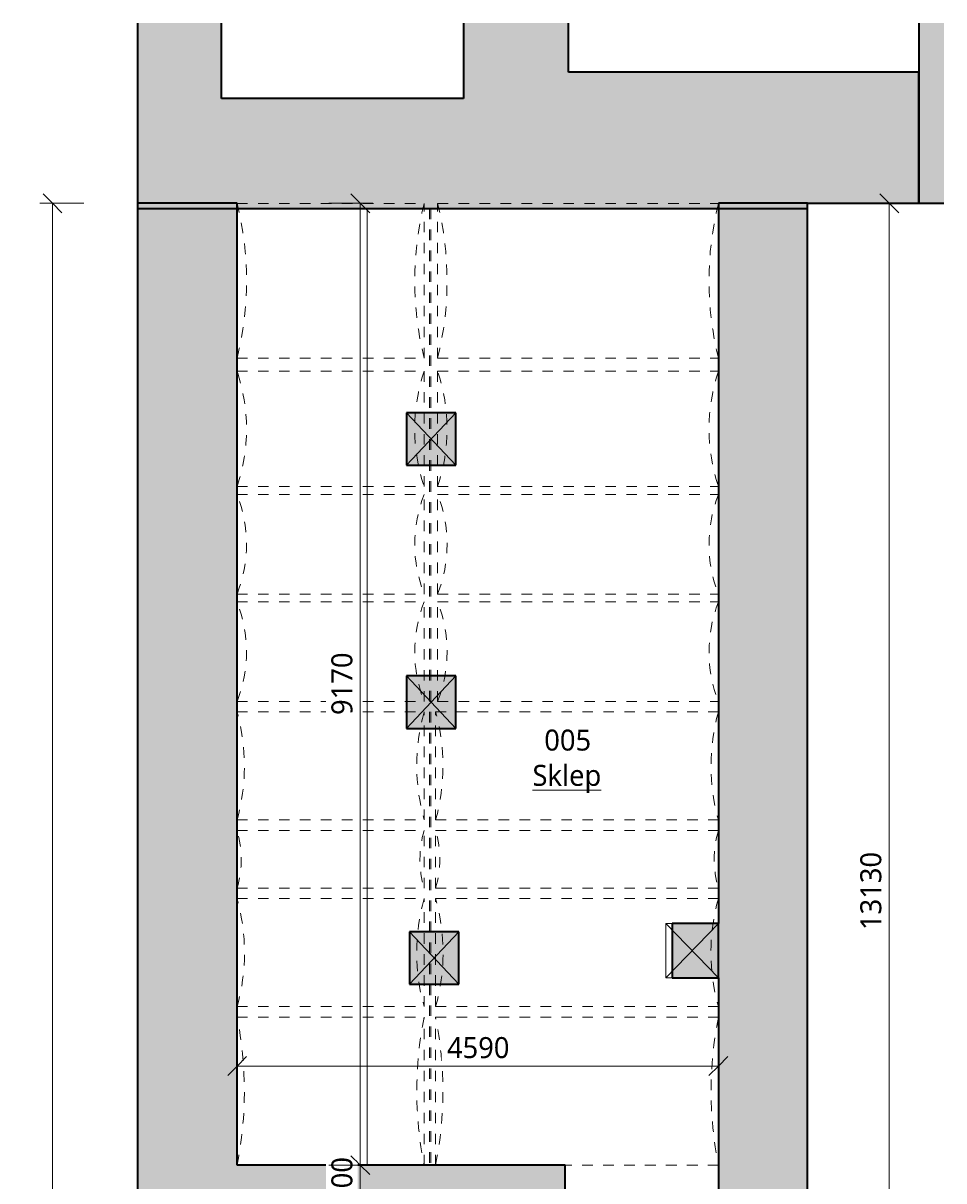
# Model space of a CAD drawing. Header units: metres. Extents: x -2.5 to 41.5, y -3.2 to 29.6.
# Tile 9 of 16: x -1.3 to 7.5, y 18.6 to 29.6. Entities that reach past the tile are written whole.
import ezdxf

# ---------------------------------------------------------------- set-up
doc = ezdxf.new("R2010")
doc.units = ezdxf.units.M
doc.linetypes.add('AV - Carkovana 2mm', pattern=[0.0027, 0.002, -0.0007])
doc.linetypes.add('AV - Cerch_ 1 tecka 2mm', pattern=[0.004, 0.002, -0.001, 0, -0.001])
doc.layers.add('AV-KOTY', color=5, linetype='Continuous', lineweight=13, true_color=0x0000ff)
doc.layers.add('AV-MISTNOSTI', color=5, linetype='Continuous', lineweight=5, true_color=0x0000ff)
for name, color, linetype, lineweight in [('AV-KOTY-100', 7, 'Continuous', 5), ('AV-SRAFY', 7, 'Continuous', 35), ('AV-STAVBA', 7, 'Continuous', 18)]:
    doc.layers.add(name, color=color, linetype=linetype, lineweight=lineweight)
doc.styles.add('Trebuchet MS', font='trebuc.ttf', dxfattribs={"height": 0.2})
doc.styles.add('Trebuchet MS_B', font='trebuc.ttf', dxfattribs={"height": 0.2})
doc.dimstyles.new('2_mm_-_O_-_Blue_-_mm_-_zaokrouhlena_1', dxfattribs={"dimscale": 0.3048, "dimtxt": 0.20619, "dimasz": 0.590551, "dimexe": 0.393701, "dimexo": 0.0625, "dimgap": 0.065617, "dimtad": 1, "dimdec": 0, "dimlfac": 1000, "dimrnd": 10, "dimzin": 0, "dimdsep": 46, "dimtxsty": 'Trebuchet MS', "dimblk1": 'OBLIQUE', "dimblk2": 'OBLIQUE', "dimsah": 1, "dimcen": 0.09, "dimazin": 0, "dimtfac": 1, "dimtdec": 4, "dimtix": 1, "dimtmove": 0, "dimatfit": 3, "dimfxl": 0.984252, "dimfxlon": 1, "dimtvp": 1, "dimtfill": 1, "dimtolj": 1, "dimtzin": 0, "dimarcsym": 2})

# ---------------------------------------------------------------- blocks, each defined once
blk = doc.blocks.new('GM_Nika_obdélníková - 150x300-1893315-1PP')
at = {"layer": 'AV-STAVBA', "color": 254, "linetype": 'AV - Cerch_ 1 tecka 2mm', "true_color": 0xcccccc}
blk.add_line((-0.075, 0.5), (0.075, 0.5), dxfattribs=at)
blk = doc.blocks.new('D0089 - 1514 - OÚPSŘ_rvt-1-1PP')
at = {"layer": 'AV-SRAFY', "lineweight": 18, "true_color": 0xcccccc}
for points in [[(0.565, 28.876), (0.565, 29.594), (-0.235, 29.594), (-0.235, 28.876)], [(3.875, 29.126), (3.875, 29.594), (2.875, 29.594), (2.875, 29.126)], [(7.215, 29.126), (7.455, 29.126), (7.455, 29.594), (7.215, 29.594), (7.215, 29.384)], [(2.875, 27.826), (6.155, 27.826), (6.155, 29.126), (2.875, 29.126), (2.875, 28.876)], [(6.155, 27.876), (7.215, 27.876), (7.215, 29.126), (6.155, 29.126)], [(7.215, 27.876), (7.455, 27.876), (7.455, 29.126), (7.215, 29.126)], [(2.875, 27.826), (2.875, 28.876), (-0.235, 28.876), (-0.235, 27.826), (2.523, 27.826)]]:
    blk.add_hatch(color=254, dxfattribs=at).paths.add_polyline_path(points)
at = {"layer": 'AV-STAVBA', "color": 254, "lineweight": 35, "true_color": 0xcccccc}
for p, q in [((-0.235, 29.594), (-0.235, 28.876)), ((0.565, 28.876), (0.565, 29.594)), ((2.875, 29.594), (2.875, 29.126)), ((3.875, 29.126), (3.875, 29.594)), ((7.215, 29.594), (7.215, 29.126)), ((2.875, 29.126), (2.875, 28.876)), ((6.155, 29.126), (3.875, 29.126)), ((7.215, 29.126), (6.155, 29.126)), ((7.215, 29.126), (7.215, 27.876)), ((7.215, 27.876), (7.215, 29.126)), ((-0.235, 28.876), (-0.235, 27.826)), ((2.875, 28.876), (0.565, 28.876)), ((-0.235, 27.826), (2.875, 27.826)), ((2.875, 27.826), (6.155, 27.826)), ((6.155, 27.826), (6.155, 27.876)), ((6.155, 27.876), (7.215, 27.876)), ((7.215, 27.876), (7.455, 27.876))]:
    blk.add_line(p, q, dxfattribs=at)
at = {"layer": 'AV-STAVBA', "color": 254, "lineweight": 18, "true_color": 0xcccccc, "rotation": 269.9999999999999}
blk.add_blockref('GM_Nika_obdélníková - 150x300-1893315-1PP', (3.375, 29.226), dxfattribs=at)
blk = doc.blocks.new('SCO_Koncepční obdelníkový sloup - 500_470-907475-1PP')
at = {"layer": 'AV-STAVBA'}
blk.add_hatch(color=256, dxfattribs=at).paths.add_polyline_path([(-0.25, 0.235), (-0.25, -0.235), (0.25, -0.235), (0.25, 0.235)])
for p, q in [((0.25, 0.235), (-0.25, -0.235)), ((-0.25, 0.235), (0.25, -0.235))]:
    blk.add_line(p, q, dxfattribs=at)
at = {"layer": 'AV-STAVBA', "lineweight": 35}
for p, q in [((0.25, 0.235), (-0.25, 0.235)), ((-0.25, 0.235), (-0.25, -0.235)), ((0.25, -0.235), (0.25, 0.235)), ((-0.25, -0.235), (0.25, -0.235))]:
    blk.add_line(p, q, dxfattribs=at)
blk = doc.blocks.new('SCO_Obdelníkový sloup s úskokem - 500_520-903723-1PP')
at = {"layer": 'AV-STAVBA'}
blk.add_hatch(color=256, dxfattribs=at).paths.add_polyline_path([(-0.26, -0.25), (0.26, -0.25), (0.26, 0.19), (-0.26, 0.19)])
for p, q in [((-0.26, 0.19), (-0.26, 0.25)), ((-0.26, 0.25), (0.26, 0.25)), ((-0.26, 0.25), (0.26, -0.25)), ((0.26, 0.25), (-0.26, -0.25)), ((0.26, 0.25), (0.26, 0.19))]:
    blk.add_line(p, q, dxfattribs=at)
at = {"layer": 'AV-STAVBA', "lineweight": 35}
for p, q in [((-0.26, 0.19), (-0.26, -0.25)), ((0.26, 0.19), (-0.26, 0.19)), ((0.26, -0.25), (0.26, 0.19)), ((-0.26, -0.25), (0.26, -0.25))]:
    blk.add_line(p, q, dxfattribs=at)
blk = doc.blocks.new('SFR_IPE - I 260-1673561-1PP')
at = {"layer": 'AV-STAVBA', "linetype": 'AV - Carkovana 2mm'}
for p, q in [((4.561, 0.006), (-4.561, 0.006)), ((4.561, -0.007), (-4.561, -0.007))]:
    blk.add_line(p, q, dxfattribs=at)
blk = doc.blocks.new('GM_Void_valená klenba - GM_Void_valená klenba-1524423-1PP')
at = {"layer": 'AV-STAVBA', "linetype": 'AV - Cerch_ 1 tecka 2mm', "lineweight": 13}
for p, q in [((-0.515, 1.348), (-0.515, -1.348)), ((-0.515, 1.348), (0.515, 1.348)), ((0.515, 1.348), (0.515, -1.348)), ((-0.515, -1.348), (0.515, -1.348))]:
    blk.add_line(p, q, dxfattribs=at)
for centre, start, end in [((0, 3.208), 254.5237, 285.4763), ((0, -3.208), 74.5237, 105.4763)]:
    blk.add_arc(centre, 1.93, start, end, dxfattribs=at)
blk = doc.blocks.new('GM_Void_valená klenba - GM_Void_valená klenba-1524424-1PP')
at = {"layer": 'AV-STAVBA', "linetype": 'AV - Cerch_ 1 tecka 2mm', "lineweight": 13}
for p, q in [((-0.475, 1.339), (-0.475, -1.339)), ((-0.475, 1.339), (0.475, 1.339)), ((0.475, 1.339), (0.475, -1.339)), ((-0.475, -1.339), (0.475, -1.339))]:
    blk.add_line(p, q, dxfattribs=at)
for centre, start, end in [((0, 2.549), 248.5687, 291.4313), ((0, -2.549), 68.5687, 111.4313)]:
    blk.add_arc(centre, 1.3, start, end, dxfattribs=at)
blk = doc.blocks.new('GM_Void_valená klenba - GM_Void_valená klenba-1524425-1PP')
at = {"layer": 'AV-STAVBA', "linetype": 'AV - Cerch_ 1 tecka 2mm', "lineweight": 13}
for p, q in [((-0.55, 1.339), (-0.55, -1.339)), ((-0.55, 1.339), (0.55, 1.339)), ((0.55, 1.339), (0.55, -1.339)), ((-0.55, -1.339), (0.55, -1.339))]:
    blk.add_line(p, q, dxfattribs=at)
for centre, start, end in [((0, 2.979), 251.4634, 288.5366), ((0, -2.979), 71.4634, 108.5366)]:
    blk.add_arc(centre, 1.73, start, end, dxfattribs=at)
blk = doc.blocks.new('GM_Void_valená klenba - GM_Void_valená klenba-1524426-1PP')
at = {"layer": 'AV-STAVBA', "linetype": 'AV - Cerch_ 1 tecka 2mm', "lineweight": 13}
for p, q in [((-0.738, 1.339), (-0.738, -1.339)), ((-0.738, 1.339), (0.737, 1.339)), ((0.737, 1.339), (0.737, -1.339)), ((-0.738, -1.339), (0.737, -1.339))]:
    blk.add_line(p, q, dxfattribs=at)
for centre, start, end in [((0, 4.319), 256.1, 283.9), ((0, -4.319), 76.1, 103.9)]:
    blk.add_arc(centre, 3.07, start, end, dxfattribs=at)
blk = doc.blocks.new('GM_Void_valená klenba - GM_Void_valená klenba-1524427-1PP')
at = {"layer": 'AV-STAVBA', "linetype": 'AV - Cerch_ 1 tecka 2mm', "lineweight": 13}
for p, q in [((-0.515, 0.892), (-0.515, -0.892)), ((-0.515, 0.892), (0.515, 0.892)), ((0.515, 0.892), (0.515, -0.892)), ((-0.515, -0.892), (0.515, -0.892))]:
    blk.add_line(p, q, dxfattribs=at)
for centre, start, end in [((0, 2.752), 254.5237, 285.4763), ((0, -2.752), 74.5237, 105.4763)]:
    blk.add_arc(centre, 1.93, start, end, dxfattribs=at)
blk = doc.blocks.new('GM_Void_valená klenba - GM_Void_valená klenba-1524428-1PP')
at = {"layer": 'AV-STAVBA', "linetype": 'AV - Cerch_ 1 tecka 2mm', "lineweight": 13}
for p, q in [((-0.475, 0.892), (-0.475, -0.892)), ((-0.475, 0.892), (0.475, 0.892)), ((0.475, 0.892), (0.475, -0.892)), ((-0.475, -0.892), (0.475, -0.892))]:
    blk.add_line(p, q, dxfattribs=at)
for centre, start, end in [((0, 2.102), 248.5687, 291.4313), ((0, -2.102), 68.5687, 111.4313)]:
    blk.add_arc(centre, 1.3, start, end, dxfattribs=at)
blk = doc.blocks.new('GM_Void_valená klenba - GM_Void_valená klenba-1524429-1PP')
at = {"layer": 'AV-STAVBA', "linetype": 'AV - Cerch_ 1 tecka 2mm', "lineweight": 13}
for p, q in [((-0.55, 0.892), (-0.55, -0.892)), ((-0.55, 0.892), (0.55, 0.892)), ((0.55, 0.892), (0.55, -0.892)), ((-0.55, -0.892), (0.55, -0.892))]:
    blk.add_line(p, q, dxfattribs=at)
for centre, start, end in [((0, 2.532), 251.4634, 288.5366), ((0, -2.532), 71.4634, 108.5366)]:
    blk.add_arc(centre, 1.73, start, end, dxfattribs=at)
blk = doc.blocks.new('GM_Void_valená klenba - GM_Void_valená klenba-1524430-1PP')
at = {"layer": 'AV-STAVBA', "linetype": 'AV - Cerch_ 1 tecka 2mm', "lineweight": 13}
for p, q in [((-0.738, 0.892), (-0.738, -0.892)), ((-0.738, 0.892), (0.737, 0.892)), ((0.737, 0.892), (0.737, -0.892)), ((-0.738, -0.892), (0.737, -0.892))]:
    blk.add_line(p, q, dxfattribs=at)
for centre, start, end in [((0, 3.872), 256.1, 283.9), ((0, -3.872), 76.1, 103.9)]:
    blk.add_arc(centre, 3.07, start, end, dxfattribs=at)
blk = doc.blocks.new('GM_Void_valená klenba - GM_Void_valená klenba-1524431-1PP')
at = {"layer": 'AV-STAVBA', "linetype": 'AV - Cerch_ 1 tecka 2mm', "lineweight": 13}
for p, q in [((-0.515, 1.348), (-0.515, -1.348)), ((-0.515, 1.348), (0.515, 1.348)), ((0.515, 1.348), (0.515, -1.348)), ((-0.515, -1.348), (0.515, -1.348))]:
    blk.add_line(p, q, dxfattribs=at)
for centre, start, end in [((0, 3.177), 254.2731, 285.7269), ((0, -3.177), 74.2731, 105.7269)]:
    blk.add_arc(centre, 1.9, start, end, dxfattribs=at)
blk = doc.blocks.new('GM_Void_valená klenba - GM_Void_valená klenba-1524432-1PP')
at = {"layer": 'AV-STAVBA', "linetype": 'AV - Cerch_ 1 tecka 2mm', "lineweight": 13}
for p, q in [((-0.515, 0.892), (-0.515, -0.892)), ((-0.515, 0.892), (0.515, 0.892)), ((0.515, 0.892), (0.515, -0.892)), ((-0.515, -0.892), (0.515, -0.892))]:
    blk.add_line(p, q, dxfattribs=at)
for centre, start, end in [((0, 2.721), 254.2731, 285.7269), ((0, -2.721), 74.2731, 105.7269)]:
    blk.add_arc(centre, 1.9, start, end, dxfattribs=at)
blk = doc.blocks.new('GM_Void_valená klenba - GM_Void_valená klenba-1524433-1PP')
at = {"layer": 'AV-STAVBA', "linetype": 'AV - Cerch_ 1 tecka 2mm', "lineweight": 13}
for p, q in [((-0.706, 1.348), (-0.706, -1.348)), ((-0.706, 1.348), (0.706, 1.348)), ((0.706, 1.348), (0.706, -1.348)), ((-0.706, -1.348), (0.706, -1.348))]:
    blk.add_line(p, q, dxfattribs=at)
for centre, start, end in [((0, 4.879), 258.6963, 281.3037), ((0, -4.879), 78.6963, 101.3037)]:
    blk.add_arc(centre, 3.6, start, end, dxfattribs=at)
blk = doc.blocks.new('GM_Void_valená klenba - GM_Void_valená klenba-1524434-1PP')
at = {"layer": 'AV-STAVBA', "linetype": 'AV - Cerch_ 1 tecka 2mm', "lineweight": 13}
for p, q in [((-0.275, 0.892), (-0.275, -0.892)), ((-0.275, 0.892), (0.275, 0.892)), ((0.275, 0.892), (0.275, -0.892)), ((-0.275, -0.892), (0.275, -0.892))]:
    blk.add_line(p, q, dxfattribs=at)
for centre, start, end in [((0, 1.822), 253.5305, 286.4695), ((0, -1.822), 73.5305, 106.4695)]:
    blk.add_arc(centre, 0.97, start, end, dxfattribs=at)
blk = doc.blocks.new('GM_Void_valená klenba - GM_Void_valená klenba-1524435-1PP')
at = {"layer": 'AV-STAVBA', "linetype": 'AV - Cerch_ 1 tecka 2mm', "lineweight": 13}
for p, q in [((-0.706, 0.892), (-0.706, -0.892)), ((-0.706, 0.892), (0.706, 0.892)), ((0.706, 0.892), (0.706, -0.892)), ((-0.706, -0.892), (0.706, -0.892))]:
    blk.add_line(p, q, dxfattribs=at)
for centre, start, end in [((0, 4.422), 258.6963, 281.3037), ((0, -4.422), 78.6963, 101.3037)]:
    blk.add_arc(centre, 3.6, start, end, dxfattribs=at)
blk = doc.blocks.new('GM_Void_valená klenba - GM_Void_valená klenba-1524436-1PP')
at = {"layer": 'AV-STAVBA', "linetype": 'AV - Cerch_ 1 tecka 2mm', "lineweight": 13}
for p, q in [((-0.275, 1.348), (-0.275, -1.348)), ((-0.275, 1.348), (0.275, 1.348)), ((0.275, 1.348), (0.275, -1.348)), ((-0.275, -1.348), (0.275, -1.348))]:
    blk.add_line(p, q, dxfattribs=at)
for centre, start, end in [((0, 2.279), 253.5305, 286.4695), ((0, -2.279), 73.5305, 106.4695)]:
    blk.add_arc(centre, 0.97, start, end, dxfattribs=at)
blk = doc.blocks.new('GM_Otvor_obdélníkový - 1460x2450-872044-1PP')
at = {"layer": 'AV-STAVBA', "linetype": 'AV - Cerch_ 1 tecka 2mm', "lineweight": 13}
for p, q in [((-0.73, 0.15), (0.73, 0.15)), ((-0.73, -0.15), (0.73, -0.15)), ((-0.73, -0.15), (0.73, -0.15))]:
    blk.add_line(p, q, dxfattribs=at)
blk = doc.blocks.new('DIMBLOCK43-1PP')
at = {"layer": 'AV-KOTY-100', "color": 5, "true_color": 0x0000ff}
for p, q in [((1.89, 18.703), (1.8, 18.793)), ((1.89, 18.703), (1.59, 18.703)), ((1.89, 18.403), (1.89, 18.703)), ((1.89, 18.703), (1.98, 18.613)), ((1.89, 18.703), (2.01, 18.703)), ((1.89, 18.403), (1.8, 18.493)), ((1.89, 18.403), (1.59, 18.403)), ((1.89, 18.403), (1.98, 18.313)), ((1.89, 18.403), (2.01, 18.403))]:
    blk.add_line(p, q, dxfattribs=at)
at = {"layer": 'AV-KOTY-100', "color": 0, "insert": (1.614, 18.333), "char_height": 0.2, "width": 0.52841, "attachment_point": 1, "rotation": 90, "line_spacing_factor": 1.048425, "style": 'Trebuchet MS', "bg_fill": 3, "box_fill_scale": 1.25, "bg_fill_color": 256, "bg_fill_true_color": 13158600, "bg_fill_transparency": 0}
blk.add_mtext('300', dxfattribs=at)
blk = doc.blocks.new('_Oblique')
at = {"color": 0, "linetype": 'ByBlock', "lineweight": -2}
blk.add_line((-0.5, -0.5), (0.5, 0.5), dxfattribs=at)
blk = doc.blocks.new('DIMBLOCK44-1PP')
at = {"layer": 'AV-KOTY-100', "color": 5, "true_color": 0x0000ff}
for p, q in [((1.89, 27.876), (1.8, 27.966)), ((1.89, 27.876), (1.59, 27.876)), ((1.89, 18.703), (1.89, 27.876)), ((1.89, 27.876), (1.98, 27.786)), ((1.89, 27.876), (2.01, 27.876)), ((1.89, 18.703), (1.8, 18.793)), ((1.89, 18.703), (1.59, 18.703)), ((1.89, 18.703), (1.98, 18.613)), ((1.89, 18.703), (2.01, 18.703))]:
    blk.add_line(p, q, dxfattribs=at)
at = {"layer": 'AV-KOTY-100', "color": 0, "insert": (1.614, 22.996), "char_height": 0.2, "width": 0.70454, "attachment_point": 1, "rotation": 90, "line_spacing_factor": 1.048425, "style": 'Trebuchet MS', "bg_fill": 3, "box_fill_scale": 1.25, "bg_fill_color": 256, "bg_fill_true_color": 13158600, "bg_fill_transparency": 0}
blk.add_mtext('9170', dxfattribs=at)
blk = doc.blocks.new('DIMBLOCK45-1PP')
at = {"layer": 'AV-KOTY-100', "color": 5, "true_color": 0x0000ff}
for p, q in [((0.715, 19.648), (0.715, 19.948)), ((5.305, 19.648), (5.305, 19.948)), ((0.715, 19.648), (0.805, 19.738)), ((5.305, 19.648), (5.395, 19.738)), ((0.715, 19.648), (0.625, 19.558)), ((0.715, 19.648), (5.305, 19.648)), ((0.715, 19.648), (0.715, 19.528)), ((5.305, 19.648), (5.215, 19.558)), ((5.305, 19.648), (5.305, 19.528))]:
    blk.add_line(p, q, dxfattribs=at)
at = {"layer": 'AV-KOTY-100', "color": 0, "insert": (2.716, 19.924), "char_height": 0.2, "width": 0.70454, "attachment_point": 1, "line_spacing_factor": 1.048425, "style": 'Trebuchet MS', "bg_fill": 3, "box_fill_scale": 1.25, "bg_fill_color": 256, "bg_fill_true_color": 13158600, "bg_fill_transparency": 0}
blk.add_mtext('4590', dxfattribs=at)
blk = doc.blocks.new('DIMBLOCK49-1PP')
at = {"layer": 'AV-KOTY-100', "color": 5, "true_color": 0x0000ff}
for p, q in [((6.934, 27.876), (6.844, 27.966)), ((6.934, 27.876), (6.634, 27.876)), ((6.934, 27.876), (6.934, 14.748)), ((6.934, 27.876), (7.024, 27.786)), ((6.934, 27.876), (7.054, 27.876)), ((6.934, 14.748), (6.844, 14.838)), ((6.934, 14.748), (6.814, 14.748)), ((6.934, 14.748), (7.024, 14.658)), ((6.934, 14.748), (7.234, 14.748))]:
    blk.add_line(p, q, dxfattribs=at)
at = {"layer": 'AV-KOTY-100', "color": 0, "insert": (6.658, 20.945), "char_height": 0.2, "width": 0.88068, "attachment_point": 1, "rotation": 90, "line_spacing_factor": 1.048425, "style": 'Trebuchet MS', "bg_fill": 3, "box_fill_scale": 1.25, "bg_fill_color": 256, "bg_fill_true_color": 13158600, "bg_fill_transparency": 0}
blk.add_mtext('13130', dxfattribs=at)
blk = doc.blocks.new('DIMBLOCK51-1PP')
at = {"layer": 'AV-KOTY-100', "color": 5, "true_color": 0x0000ff}
for p, q in [((-1.046, 27.876), (-1.136, 27.966)), ((-1.046, 27.876), (-1.166, 27.876)), ((-1.046, 0.358), (-1.046, 27.876)), ((-1.046, 27.876), (-0.956, 27.786)), ((-1.046, 27.876), (-0.746, 27.876)), ((-1.046, 0.358), (-1.136, 0.448)), ((-1.046, 0.358), (-1.166, 0.358)), ((-1.046, 0.358), (-0.956, 0.268)), ((-1.046, 0.358), (-0.746, 0.358))]:
    blk.add_line(p, q, dxfattribs=at)
at = {"layer": 'AV-KOTY-100', "color": 0, "insert": (-1.322, 13.75), "char_height": 0.2, "width": 0.88068, "attachment_point": 1, "rotation": 90, "line_spacing_factor": 1.048425, "style": 'Trebuchet MS', "bg_fill": 3, "box_fill_scale": 1.25, "bg_fill_color": 256, "bg_fill_true_color": 13158600, "bg_fill_transparency": 0}
blk.add_mtext('27520', dxfattribs=at)

msp = doc.modelspace()

# ---------------------------------------------------------------- hatches: boundary and pattern name
at = {"layer": 'AV-SRAFY', "lineweight": 18}
for points in [[(0.4148, 18.7032), (0.7148, 18.7032), (0.7148, 27.8756), (-0.2352, 27.8756), (-0.2352, 18.7032)], [(5.7141, 14.8982), (6.1548, 14.8982), (6.1548, 27.8756), (5.3048, 27.8756), (5.3048, 14.8982)], [(0.4148, 14.8982), (0.4148, 18.7032), (-0.2352, 18.7032), (-0.2352, 14.8982)], [(2.5231, 18.4032), (3.8448, 18.4032), (3.8448, 18.7032), (0.4148, 18.7032), (0.4148, 18.4032)]]:
    msp.add_hatch(color=256, dxfattribs=at).paths.add_polyline_path(points)

# ---------------------------------------------------------------- linework, layer by layer
at = {"layer": 'AV-STAVBA', "lineweight": 35}
for p, q in [((0.7148, 27.8756), (-0.2352, 27.8756)), ((-0.2352, 27.8756), (-0.2352, 0.4482)), ((0.7148, 18.7032), (0.7148, 27.8756)), ((6.1548, 27.8756), (5.3048, 27.8756)), ((5.3048, 27.8756), (5.3048, 21.0082)), ((6.1548, 14.7482), (6.1548, 27.8756)), ((5.3048, 20.4882), (5.3048, 14.8982)), ((3.8448, 18.7032), (0.7148, 18.7032)), ((3.8448, 18.4032), (3.8448, 18.7032))]:
    msp.add_line(p, q, dxfattribs=at)
at = {"layer": 'AV-STAVBA'}
msp.add_line((1.9548, 27.8256), (1.9548, 18.7032), dxfattribs=at)

# ---------------------------------------------------------------- block references
at = {"lineweight": 5}
msp.add_blockref('D0089 - 1514 - OÚPSŘ_rvt-1-1PP', (0, 0), dxfattribs=at)
at = {"layer": 'AV-STAVBA', "linetype": 'AV - Cerch_ 1 tecka 2mm', "lineweight": 13, "rotation": 89.9999999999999}
for name, p in [('GM_Void_valená klenba - GM_Void_valená klenba-1524430-1PP', (1.6066, 27.1369)), ('GM_Void_valená klenba - GM_Void_valená klenba-1524426-1PP', (3.9662, 27.1369)), ('GM_Void_valená klenba - GM_Void_valená klenba-1524429-1PP', (1.6066, 25.7245)), ('GM_Void_valená klenba - GM_Void_valená klenba-1524425-1PP', (3.9662, 25.7245)), ('GM_Void_valená klenba - GM_Void_valená klenba-1524428-1PP', (1.6066, 24.6245)), ('GM_Void_valená klenba - GM_Void_valená klenba-1524424-1PP', (3.9662, 24.6245)), ('GM_Void_valená klenba - GM_Void_valená klenba-1524428-1PP', (1.6066, 23.5995)), ('GM_Void_valená klenba - GM_Void_valená klenba-1524424-1PP', (3.9662, 23.5995)), ('GM_Void_valená klenba - GM_Void_valená klenba-1524427-1PP', (1.6066, 22.5095)), ('GM_Void_valená klenba - GM_Void_valená klenba-1524423-1PP', (3.9564, 22.5095)), ('GM_Void_valená klenba - GM_Void_valená klenba-1524434-1PP', (1.6066, 21.6195)), ('GM_Void_valená klenba - GM_Void_valená klenba-1524436-1PP', (3.9564, 21.6195)), ('GM_Void_valená klenba - GM_Void_valená klenba-1524432-1PP', (1.6066, 20.7295)), ('GM_Void_valená klenba - GM_Void_valená klenba-1524431-1PP', (3.9564, 20.7295)), ('GM_Void_valená klenba - GM_Void_valená klenba-1524435-1PP', (1.6066, 19.4088)), ('GM_Void_valená klenba - GM_Void_valená klenba-1524433-1PP', (3.9564, 19.4088))]:
    msp.add_blockref(name, p, dxfattribs=at)
at = {"layer": 'AV-STAVBA'}
for name, p, rotation in [('SFR_IPE - I 260-1673561-1PP', (2.5548, 23.2644), 89.99999999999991), ('SCO_Koncepční obdelníkový sloup - 500_470-907475-1PP', (2.5648, 25.6282), 89.9999999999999), ('SCO_Koncepční obdelníkový sloup - 500_470-907475-1PP', (2.5648, 23.1182), 89.9999999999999), ('SCO_Obdelníkový sloup s úskokem - 500_520-903723-1PP', (5.0548, 20.7482), 89.9999999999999), ('SCO_Koncepční obdelníkový sloup - 500_470-907475-1PP', (2.5948, 20.6782), 89.9999999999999), ('GM_Otvor_obdélníkový - 1460x2450-872044-1PP', (4.5748, 18.5532), 180)]:
    msp.add_blockref(name, p, dxfattribs=dict(at, rotation=rotation))

# ---------------------------------------------------------------- texts
at = {"layer": 'AV-MISTNOSTI', "char_height": 0.2, "attachment_point": 1, "style": 'Trebuchet MS_B'}
for s, insert, width in [('005', (3.6441, 22.8566), 0.601266), ('\\LSklep', (3.5316, 22.5203), 0.873839)]:
    msp.add_mtext(s, dxfattribs=dict(at, insert=insert, width=width))

# ---------------------------------------------------------------- dimensions: what is measured, and where the dimension line sits
at = {"layer": 'AV-KOTY', "lineweight": 5}
dim = msp.add_linear_dim(base=(-1.046, 27.8756), p1=(-0.746, 0.3582), p2=(-0.746, 27.8756), angle=90, dimstyle='2_mm_-_O_-_Blue_-_mm_-_zaokrouhlena_1', override={"dimpost": '<>', "dimfxl": 27.517414}, dxfattribs=at)
dim.commit()
dim.dimension.update_dxf_attribs({"geometry": 'DIMBLOCK51-1PP', "text_midpoint": (-1.1678, 14.1169)})

# ---------------------------------------------------------------- next in the draw order: dimensions: what is measured, and where the dimension line sits
for base, p1, p2, override, picture, middle in [((6.9338, 14.7482), (6.6338, 27.8756), (7.2338, 14.7482), {"dimpost": '<>', "dimfxl": 13.141118}, 'DIMBLOCK49-1PP', (6.812, 21.3119)), ((1.8902, 18.7032), (1.5902, 18.4032), (1.5902, 18.7032), {"dimpost": '<>', "dimfxl": 0.3}, 'DIMBLOCK43-1PP', (1.7685, 18.5532))]:
    dim = msp.add_linear_dim(base=base, p1=p1, p2=p2, angle=90, dimstyle='2_mm_-_O_-_Blue_-_mm_-_zaokrouhlena_1', override=override, dxfattribs=at)
    dim.commit()
    dim.dimension.update_dxf_attribs({"geometry": picture, "text_midpoint": middle})

# ---------------------------------------------------------------- next in the draw order: dimensions: what is measured, and where the dimension line sits
dim = msp.add_linear_dim(base=(1.8902, 27.8756), p1=(1.5902, 18.7032), p2=(1.5902, 27.8756), angle=90, dimstyle='2_mm_-_O_-_Blue_-_mm_-_zaokrouhlena_1', override={"dimpost": '<>', "dimfxl": 9.172414}, dxfattribs=at)
dim.commit()
dim.dimension.update_dxf_attribs({"geometry": 'DIMBLOCK44-1PP', "text_midpoint": (1.7681, 23.2894)})

# ---------------------------------------------------------------- next in the draw order: dimensions: what is measured, and where the dimension line sits
dim = msp.add_linear_dim(base=(5.3048, 19.6484), p1=(0.7148, 19.9484), p2=(5.3048, 19.9484), dimstyle='2_mm_-_O_-_Blue_-_mm_-_zaokrouhlena_1', override={"dimpost": '<>', "dimfxl": 4.59}, dxfattribs=at)
dim.commit()
dim.dimension.update_dxf_attribs({"geometry": 'DIMBLOCK45-1PP', "text_midpoint": (3.0098, 19.7705)})

doc.saveas('drawing.dxf')
